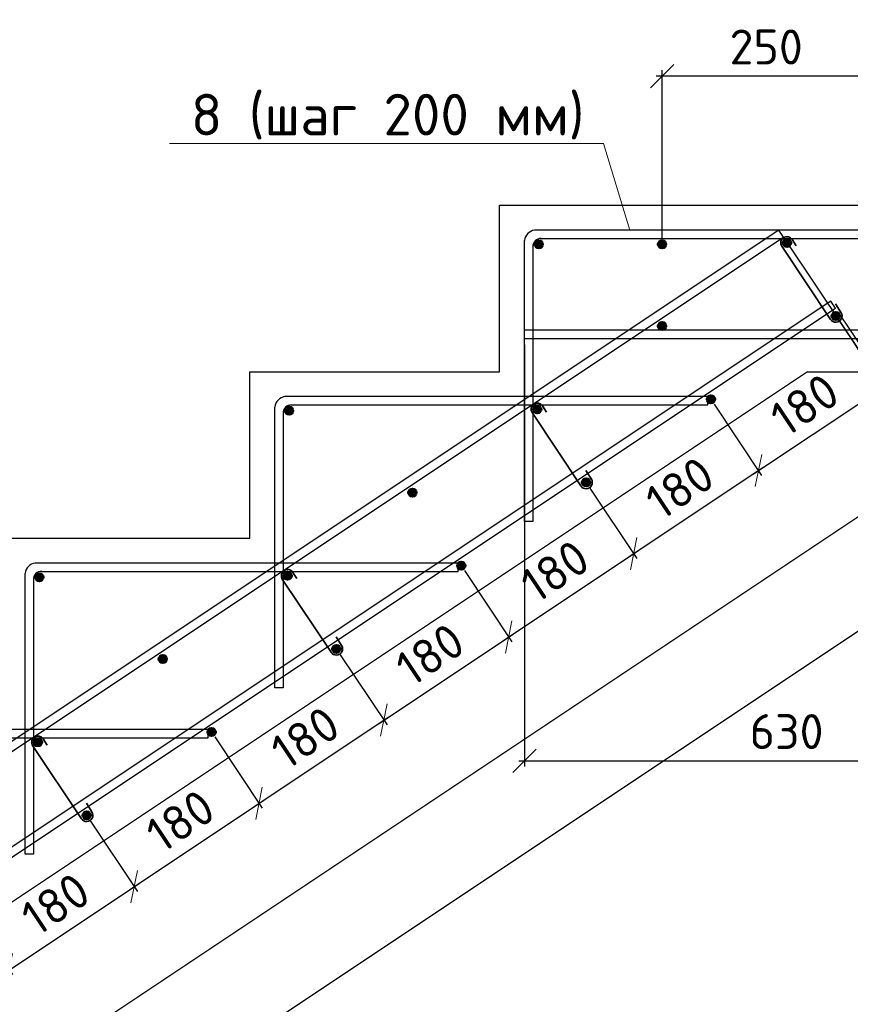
# Model space of a CAD drawing. Header units: millimetres. Extents: x 125896 to 2572636, y -120305 to 130347.
# Tile 62 of 256: x 316140 to 321130, y 38299 to 44216. Entities that reach past the tile are written whole.
import ezdxf

# ---------------------------------------------------------------- set-up
doc = ezdxf.new("R2010")
doc.units = ezdxf.units.MM
doc.linetypes.add('CENTER', pattern=[2, 1.25, -0.25, 0.25, -0.25])
for name, color, linetype, lineweight in [('Арматура', 152, 'Continuous', 40), ('ОСИ', 7, 'CENTER', 15), ('Основная 0.35', 200, 'Continuous', 35), ('Столовая Двери и окна', 7, 'Continuous', 15)]:
    doc.layers.add(name, color=color, linetype=linetype, lineweight=lineweight)
doc.layers.add('Столовая - обозначения', color=7, linetype='Continuous')
doc.styles.get("Standard").update_dxf_attribs({"font": 'isocpeur.ttf'})
doc.styles.add('ГОСТ', font='isocpeur.ttf')
doc.dimstyles.new('Осевые', dxfattribs={"dimscale": 0.7, "dimtxt": 450, "dimasz": 400, "dimexe": 100, "dimexo": 100, "dimgap": 100, "dimtad": 1, "dimdec": 0, "dimzin": 0, "dimdsep": 46, "dimtxsty": 'Standard', "dimblk": 'OBLIQUE', "dimcen": 9, "dimdle": 100, "dimazin": 0, "dimtm": 1e-09, "dimtfac": 1, "dimtdec": 0, "dimtofl": 0, "dimtmove": 0, "dimatfit": 3, "dimfxl": 1, "dimtolj": 1, "dimtzin": 0, "dimarcsym": 0})

# ---------------------------------------------------------------- blocks, each defined once
blk = doc.blocks.new('_OBLIQUE')
at = {"color": 0, "linetype": 'ByBlock'}
blk.add_line((-0.5, -0.5), (0.5, 0.5), dxfattribs=at)
blk = doc.blocks.new('*D565')
at = {"layer": 'Defpoints', "color": 0, "linetype": 'ByBlock', "lineweight": 20, "ltscale": 13, "transparency": 16777216}
for p in [(321040.7, 42482.6, -900), (321660.6, 41552.8), (299149.5, 27888.4, -900)]:
    blk.add_point(p, dxfattribs=at)
at = {"layer": 'ОСИ', "color": 0, "linetype": 'ByBlock', "lineweight": -2, "ltscale": 13, "transparency": 16777216}
for p, q in [((321060.1, 42453.4), (321680, 41523.7)), ((299740.2, 26939.2), (321689.7, 41572.2)), ((299168.9, 27859.3), (299788.7, 26929.5))]:
    blk.add_line(p, q, dxfattribs=at)
at = {"layer": 'ОСИ', "color": 0, "linetype": 'ByBlock', "lineweight": -2, "ltscale": 13, "transparency": 16777216, "xscale": 140, "yscale": 140, "zscale": 140}
for p, rotation in [((321660.6, 41552.8), 33.69006752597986), ((299769.3, 26958.6), 213.6900675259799)]:
    blk.add_blockref('_OBLIQUE', p, dxfattribs=dict(at, rotation=rotation))
at = {"layer": 'ОСИ', "color": 0, "linetype": 'ByBlock', "ltscale": 13, "transparency": 16777216, "insert": (310617.9, 34401.3), "char_height": 210, "attachment_point": 5, "rotation": 33.69007}
blk.add_mtext('\\A1;5262', dxfattribs=at)
blk = doc.blocks.new('*D566')
at = {"layer": 'Defpoints', "color": 0, "linetype": 'ByBlock', "lineweight": 20, "ltscale": 13, "transparency": 16777216}
for p in [(320728.2, 42909.3, -995.9), (321958.5, 41063.8), (298171.3, 27871.4, -995.9)]:
    blk.add_point(p, dxfattribs=at)
at = {"layer": 'ОСИ', "color": 0, "linetype": 'ByBlock', "lineweight": -2, "ltscale": 13, "transparency": 16777216}
for p, q in [((320747.6, 42880.1), (321977.9, 41034.7)), ((299372.5, 26006.5), (321987.7, 41083.2)), ((298190.8, 27842.2), (299421.1, 25996.8))]:
    blk.add_line(p, q, dxfattribs=at)
at = {"layer": 'ОСИ', "color": 0, "linetype": 'ByBlock', "lineweight": -2, "ltscale": 13, "transparency": 16777216, "xscale": 140, "yscale": 140, "zscale": 140}
for p, rotation in [((321958.5, 41063.8), 33.69006752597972), ((299401.7, 26025.9), 213.6900675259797)]:
    blk.add_blockref('_OBLIQUE', p, dxfattribs=dict(at, rotation=rotation))
at = {"layer": 'ОСИ', "color": 0, "linetype": 'ByBlock', "ltscale": 13, "transparency": 16777216, "insert": (310583, 33690.4), "char_height": 210, "attachment_point": 5, "rotation": 33.69007}
blk.add_mtext('\\A1;5422', dxfattribs=at)
blk = doc.blocks.new('*D549')
at = {"layer": 'Defpoints', "color": 0, "linetype": 'ByBlock', "lineweight": 20, "ltscale": 13, "transparency": 16777216}
for p in [(316542.9, 39435, 95.9), (316828.2, 39006.9), (315792.9, 38935, 95.9)]:
    blk.add_point(p, dxfattribs=at)
at = {"layer": 'ОСИ', "color": 0, "linetype": 'ByBlock', "lineweight": -2, "ltscale": 13, "transparency": 16777216}
for p, q in [((316562.3, 39405.9), (316847.6, 38977.8)), ((316049.1, 38487.5), (316857.3, 39026.3)), ((315812.3, 38905.9), (316097.6, 38477.8))]:
    blk.add_line(p, q, dxfattribs=at)
at = {"layer": 'ОСИ', "color": 0, "linetype": 'ByBlock', "lineweight": -2, "ltscale": 13, "transparency": 16777216, "xscale": 140, "yscale": 140, "zscale": 140}
for p, rotation in [((316828.2, 39006.9), 33.69006752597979), ((316078.2, 38506.9), 213.6900675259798)]:
    blk.add_blockref('_OBLIQUE', p, dxfattribs=dict(at, rotation=rotation))
at = {"layer": 'ОСИ', "color": 0, "linetype": 'ByBlock', "ltscale": 13, "transparency": 16777216, "insert": (316356.2, 38902.5), "char_height": 210, "attachment_point": 5, "rotation": 33.69007}
blk.add_mtext('\\A1;180', dxfattribs=at)
blk = doc.blocks.new('*D550')
at = {"layer": 'Defpoints', "color": 0, "linetype": 'ByBlock', "lineweight": 20, "ltscale": 13, "transparency": 16777216}
for p in [(317292.9, 39935, 95.9), (317578.2, 39506.9), (316542.9, 39435, 95.9)]:
    blk.add_point(p, dxfattribs=at)
at = {"layer": 'ОСИ', "color": 0, "linetype": 'ByBlock', "lineweight": -2, "ltscale": 13, "transparency": 16777216}
for p, q in [((317312.3, 39905.9), (317597.6, 39477.8)), ((316799.1, 38987.5), (317607.3, 39526.3)), ((316562.3, 39405.9), (316847.6, 38977.8))]:
    blk.add_line(p, q, dxfattribs=at)
at = {"layer": 'ОСИ', "color": 0, "linetype": 'ByBlock', "lineweight": -2, "ltscale": 13, "transparency": 16777216, "xscale": 140, "yscale": 140, "zscale": 140}
for p, rotation in [((317578.2, 39506.9), 33.69006752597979), ((316828.2, 39006.9), 213.6900675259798)]:
    blk.add_blockref('_OBLIQUE', p, dxfattribs=dict(at, rotation=rotation))
at = {"layer": 'ОСИ', "color": 0, "linetype": 'ByBlock', "ltscale": 13, "transparency": 16777216, "insert": (317106.2, 39402.5), "char_height": 210, "attachment_point": 5, "rotation": 33.69007}
blk.add_mtext('\\A1;180', dxfattribs=at)
blk = doc.blocks.new('*D551')
at = {"layer": 'Defpoints', "color": 0, "linetype": 'ByBlock', "lineweight": 20, "ltscale": 13, "transparency": 16777216}
for p in [(318042.9, 40435, 95.9), (318328.2, 40006.9), (317292.9, 39935, 95.9)]:
    blk.add_point(p, dxfattribs=at)
at = {"layer": 'ОСИ', "color": 0, "linetype": 'ByBlock', "lineweight": -2, "ltscale": 13, "transparency": 16777216}
for p, q in [((318062.3, 40405.9), (318347.6, 39977.8)), ((317549.1, 39487.5), (318357.3, 40026.3)), ((317312.3, 39905.9), (317597.6, 39477.8))]:
    blk.add_line(p, q, dxfattribs=at)
at = {"layer": 'ОСИ', "color": 0, "linetype": 'ByBlock', "lineweight": -2, "ltscale": 13, "transparency": 16777216, "xscale": 140, "yscale": 140, "zscale": 140}
for p, rotation in [((318328.2, 40006.9), 33.69006752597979), ((317578.2, 39506.9), 213.6900675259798)]:
    blk.add_blockref('_OBLIQUE', p, dxfattribs=dict(at, rotation=rotation))
at = {"layer": 'ОСИ', "color": 0, "linetype": 'ByBlock', "ltscale": 13, "transparency": 16777216, "insert": (317856.2, 39902.5), "char_height": 210, "attachment_point": 5, "rotation": 33.69007}
blk.add_mtext('\\A1;180', dxfattribs=at)
blk = doc.blocks.new('*D552')
at = {"layer": 'Defpoints', "color": 0, "linetype": 'ByBlock', "lineweight": 20, "ltscale": 13, "transparency": 16777216}
for p in [(318792.9, 40935, 95.9), (319078.2, 40506.9), (318042.9, 40435, 95.9)]:
    blk.add_point(p, dxfattribs=at)
at = {"layer": 'ОСИ', "color": 0, "linetype": 'ByBlock', "lineweight": -2, "ltscale": 13, "transparency": 16777216}
for p, q in [((318812.3, 40905.9), (319097.6, 40477.8)), ((318299.1, 39987.5), (319107.3, 40526.3)), ((318062.3, 40405.9), (318347.6, 39977.8))]:
    blk.add_line(p, q, dxfattribs=at)
at = {"layer": 'ОСИ', "color": 0, "linetype": 'ByBlock', "lineweight": -2, "ltscale": 13, "transparency": 16777216, "xscale": 140, "yscale": 140, "zscale": 140}
for p, rotation in [((319078.2, 40506.9), 33.69006752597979), ((318328.2, 40006.9), 213.6900675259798)]:
    blk.add_blockref('_OBLIQUE', p, dxfattribs=dict(at, rotation=rotation))
at = {"layer": 'ОСИ', "color": 0, "linetype": 'ByBlock', "ltscale": 13, "transparency": 16777216, "insert": (318606.2, 40402.5), "char_height": 210, "attachment_point": 5, "rotation": 33.69007}
blk.add_mtext('\\A1;180', dxfattribs=at)
blk = doc.blocks.new('*D553')
at = {"layer": 'Defpoints', "color": 0, "linetype": 'ByBlock', "lineweight": 20, "ltscale": 13, "transparency": 16777216}
for p in [(319542.9, 41435, 95.9), (319828.2, 41006.9), (318792.9, 40935, 95.9)]:
    blk.add_point(p, dxfattribs=at)
at = {"layer": 'ОСИ', "color": 0, "linetype": 'ByBlock', "lineweight": -2, "ltscale": 13, "transparency": 16777216}
for p, q in [((319562.3, 41405.9), (319847.6, 40977.8)), ((319049.1, 40487.5), (319857.3, 41026.3)), ((318812.3, 40905.9), (319097.6, 40477.8))]:
    blk.add_line(p, q, dxfattribs=at)
at = {"layer": 'ОСИ', "color": 0, "linetype": 'ByBlock', "lineweight": -2, "ltscale": 13, "transparency": 16777216, "xscale": 140, "yscale": 140, "zscale": 140}
for p, rotation in [((319828.2, 41006.9), 33.69006752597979), ((319078.2, 40506.9), 213.6900675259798)]:
    blk.add_blockref('_OBLIQUE', p, dxfattribs=dict(at, rotation=rotation))
at = {"layer": 'ОСИ', "color": 0, "linetype": 'ByBlock', "ltscale": 13, "transparency": 16777216, "insert": (319356.2, 40902.5), "char_height": 210, "attachment_point": 5, "rotation": 33.69007}
blk.add_mtext('\\A1;180', dxfattribs=at)
blk = doc.blocks.new('*D554')
at = {"layer": 'Defpoints', "color": 0, "linetype": 'ByBlock', "lineweight": 20, "ltscale": 13, "transparency": 16777216}
for p in [(320292.9, 41935, 95.9), (320578.2, 41506.9), (319542.9, 41435, 95.9)]:
    blk.add_point(p, dxfattribs=at)
at = {"layer": 'ОСИ', "color": 0, "linetype": 'ByBlock', "lineweight": -2, "ltscale": 13, "transparency": 16777216}
for p, q in [((320312.3, 41905.9), (320597.6, 41477.8)), ((319799.1, 40987.5), (320607.3, 41526.3)), ((319562.3, 41405.9), (319847.6, 40977.8))]:
    blk.add_line(p, q, dxfattribs=at)
at = {"layer": 'ОСИ', "color": 0, "linetype": 'ByBlock', "lineweight": -2, "ltscale": 13, "transparency": 16777216, "xscale": 140, "yscale": 140, "zscale": 140}
for p, rotation in [((320578.2, 41506.9), 33.69006752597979), ((319828.2, 41006.9), 213.6900675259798)]:
    blk.add_blockref('_OBLIQUE', p, dxfattribs=dict(at, rotation=rotation))
at = {"layer": 'ОСИ', "color": 0, "linetype": 'ByBlock', "ltscale": 13, "transparency": 16777216, "insert": (320106.2, 41402.5), "char_height": 210, "attachment_point": 5, "rotation": 33.69007}
blk.add_mtext('\\A1;180', dxfattribs=at)
blk = doc.blocks.new('*D555')
at = {"layer": 'Defpoints', "color": 0, "linetype": 'ByBlock', "lineweight": 20, "ltscale": 13, "transparency": 16777216}
for p in [(321042.9, 42435, 95.9), (321328.2, 42006.9), (320292.9, 41935, 95.9)]:
    blk.add_point(p, dxfattribs=at)
at = {"layer": 'ОСИ', "color": 0, "linetype": 'ByBlock', "lineweight": -2, "ltscale": 13, "transparency": 16777216}
for p, q in [((321062.3, 42405.9), (321347.6, 41977.8)), ((320549.1, 41487.5), (321357.3, 42026.3)), ((320312.3, 41905.9), (320597.6, 41477.8))]:
    blk.add_line(p, q, dxfattribs=at)
at = {"layer": 'ОСИ', "color": 0, "linetype": 'ByBlock', "lineweight": -2, "ltscale": 13, "transparency": 16777216, "xscale": 140, "yscale": 140, "zscale": 140}
for p, rotation in [((321328.2, 42006.9), 33.69006752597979), ((320578.2, 41506.9), 213.6900675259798)]:
    blk.add_blockref('_OBLIQUE', p, dxfattribs=dict(at, rotation=rotation))
at = {"layer": 'ОСИ', "color": 0, "linetype": 'ByBlock', "ltscale": 13, "transparency": 16777216, "insert": (320856.2, 41902.5), "char_height": 210, "attachment_point": 5, "rotation": 33.69007}
blk.add_mtext('\\A1;180', dxfattribs=at)
blk = doc.blocks.new('*D529')
at = {"layer": 'Defpoints', "color": 0, "linetype": 'ByBlock', "lineweight": 20, "ltscale": 13, "transparency": 16777216}
for p in [(319999.8, 43876.8), (319999.8, 42865.8), (321249.8, 42874.6)]:
    blk.add_point(p, dxfattribs=at)
at = {"layer": 'ОСИ', "color": 0, "linetype": 'ByBlock', "lineweight": -2, "ltscale": 13, "transparency": 16777216}
for p, q in [((319999.8, 42900.8), (319999.8, 43911.8)), ((321249.8, 42909.6), (321249.8, 43911.8)), ((321284.8, 43876.8), (319964.8, 43876.8))]:
    blk.add_line(p, q, dxfattribs=at)
at = {"layer": 'ОСИ', "color": 0, "linetype": 'ByBlock', "lineweight": -2, "ltscale": 13, "transparency": 16777216, "xscale": 140, "yscale": 140, "zscale": 140, "rotation": 180}
blk.add_blockref('_OBLIQUE', (319999.8, 43876.8), dxfattribs=at)
at = {"layer": 'ОСИ', "color": 0, "linetype": 'ByBlock', "lineweight": -2, "ltscale": 13, "transparency": 16777216, "xscale": 140, "yscale": 140, "zscale": 140}
blk.add_blockref('_OBLIQUE', (321249.8, 43876.8), dxfattribs=at)
at = {"layer": 'ОСИ', "color": 0, "linetype": 'ByBlock', "ltscale": 13, "transparency": 16777216, "insert": (320624.8, 44051.8), "char_height": 210, "attachment_point": 5}
blk.add_mtext('\\A1;250', dxfattribs=at)
blk = doc.blocks.new('*D577')
at = {"layer": 'Defpoints', "color": 0, "linetype": 'ByBlock', "lineweight": 20, "ltscale": 13, "transparency": 16777216}
for p in [(319173.6, 42299.6), (322321.2, 42299.6), (322321.2, 39763.3)]:
    blk.add_point(p, dxfattribs=at)
at = {"layer": 'ОСИ', "color": 0, "linetype": 'ByBlock', "lineweight": -2, "ltscale": 13, "transparency": 16777216}
for p, q in [((319173.6, 42264.6), (319173.6, 39728.3)), ((322321.2, 42264.6), (322321.2, 39728.3)), ((319138.6, 39763.3), (322356.2, 39763.3))]:
    blk.add_line(p, q, dxfattribs=at)
at = {"layer": 'ОСИ', "color": 0, "linetype": 'ByBlock', "lineweight": -2, "ltscale": 13, "transparency": 16777216, "xscale": 140, "yscale": 140, "zscale": 140, "rotation": 180}
blk.add_blockref('_OBLIQUE', (319173.6, 39763.3), dxfattribs=at)
at = {"layer": 'ОСИ', "color": 0, "linetype": 'ByBlock', "lineweight": -2, "ltscale": 13, "transparency": 16777216, "xscale": 140, "yscale": 140, "zscale": 140}
blk.add_blockref('_OBLIQUE', (322321.2, 39763.3), dxfattribs=at)
at = {"layer": 'ОСИ', "color": 0, "linetype": 'ByBlock', "ltscale": 13, "transparency": 16777216, "insert": (320747.4, 39938.3), "char_height": 210, "attachment_point": 5}
blk.add_mtext('\\A1;630', dxfattribs=at)

msp = doc.modelspace()

# ---------------------------------------------------------------- hatches: boundary and pattern name
at = {"layer": 'Арматура'}
h = msp.add_hatch(color=256, dxfattribs=at)
edge = h.paths.add_edge_path()
edge.add_arc((320749.8, 42874.6), 25, 0, 360)
h = msp.add_hatch(color=256, dxfattribs=at)
edge = h.paths.add_edge_path()
edge.add_arc((319258.6, 42865.8), 25, 0, 360)
h = msp.add_hatch(color=256, dxfattribs=at)
edge = h.paths.add_edge_path()
edge.add_arc((319999.8, 42865.8), 25, 0, 360)
h = msp.add_hatch(color=256, dxfattribs=at)
edge = h.paths.add_edge_path()
edge.add_arc((321042.9, 42435), 25, 0, 360)
h = msp.add_hatch(color=256, dxfattribs=at)
edge = h.paths.add_edge_path()
edge.add_arc((319999.8, 42374.6), 25, 0, 360)
h = msp.add_hatch(color=256, dxfattribs=at)
edge = h.paths.add_edge_path()
edge.add_arc((320292.9, 41935), 25, 0, 360)
h = msp.add_hatch(color=256, dxfattribs=at)
edge = h.paths.add_edge_path()
edge.add_arc((317758.6, 41865.8), 25, 0, 360)
h = msp.add_hatch(color=256, dxfattribs=at)
edge = h.paths.add_edge_path()
edge.add_arc((319249.8, 41874.6), 25, 0, 360)
h = msp.add_hatch(color=256, dxfattribs=at)
edge = h.paths.add_edge_path()
edge.add_arc((319542.9, 41435), 25, 0, 360)
h = msp.add_hatch(color=256, dxfattribs=at)
edge = h.paths.add_edge_path()
edge.add_arc((318499.8, 41374.6), 25, 0, 360)
h = msp.add_hatch(color=256, dxfattribs=at)
edge = h.paths.add_edge_path()
edge.add_arc((318792.9, 40935), 25, 0, 360)
h = msp.add_hatch(color=256, dxfattribs=at)
edge = h.paths.add_edge_path()
edge.add_arc((316258.6, 40865.8), 25, 0, 360)
h = msp.add_hatch(color=256, dxfattribs=at)
edge = h.paths.add_edge_path()
edge.add_arc((317749.8, 40874.6), 25, 0, 360)
h = msp.add_hatch(color=256, dxfattribs=at)
edge = h.paths.add_edge_path()
edge.add_arc((318042.9, 40435), 25, 0, 360)
h = msp.add_hatch(color=256, dxfattribs=at)
edge = h.paths.add_edge_path()
edge.add_arc((316999.8, 40374.6), 25, 0, 360)
h = msp.add_hatch(color=256, dxfattribs=at)
edge = h.paths.add_edge_path()
edge.add_arc((317292.9, 39935), 25, 0, 360)
h = msp.add_hatch(color=256, dxfattribs=at)
edge = h.paths.add_edge_path()
edge.add_arc((316249.8, 39874.6), 25, 0, 360)
h = msp.add_hatch(color=256, dxfattribs=at)
edge = h.paths.add_edge_path()
edge.add_arc((316542.9, 39435), 25, 0, 360)

# ---------------------------------------------------------------- linework, layer by layer
for centre in [(320749.8, 42874.6), (319258.6, 42865.8), (319999.8, 42865.8), (321042.9, 42435, 95.9), (319999.8, 42374.6), (320292.9, 41935, 95.9), (317758.6, 41865.8), (319249.8, 41874.6), (319542.9, 41435, 95.9), (318499.8, 41374.6), (318792.9, 40935, 95.9), (316258.6, 40865.8), (317749.8, 40874.6), (318042.9, 40435, 95.9), (316999.8, 40374.6), (317292.9, 39935, 95.9), (316249.8, 39874.6), (316542.9, 39435, 95.9)]:
    msp.add_circle(centre, 25, dxfattribs=at)
at = {"layer": 'Основная 0.35'}
for p, q in [((320781.4, 42894.7), (320805.2, 42857.2)), ((321011.2, 42414.9, 95.9), (320718.1, 42854.5)), ((321074.5, 42455.1, 95.9), (321041.2, 42507.5, 95.9)), ((319281.4, 41894.7), (319305.2, 41857.2)), ((319511.2, 41414.9, 95.9), (319218.1, 41854.5)), ((319574.5, 41455.1, 95.9), (319541.2, 41507.5, 95.9)), ((317781.4, 40894.7), (317805.2, 40857.2)), ((318011.2, 40414.9, 95.9), (317718.1, 40854.5)), ((318074.5, 40455.1, 95.9), (318041.2, 40507.5, 95.9)), ((316281.4, 39894.7), (316305.2, 39857.2)), ((316511.2, 39414.9, 95.9), (316218.1, 39854.5)), ((316574.5, 39455.1, 95.9), (316541.2, 39507.5, 95.9))]:
    msp.add_line(p, q, dxfattribs=at)
for centre, start, end in [((320749.8, 42874.6), 32.40892, 212.40892), ((321042.9, 42435, 95.9), 212.40892, 32.40892), ((319249.8, 41874.6), 32.40892, 212.40892), ((319542.9, 41435, 95.9), 212.40892, 32.40892), ((317749.8, 40874.6), 32.40892, 212.40892), ((318042.9, 40435, 95.9), 212.40892, 32.40892), ((316249.8, 39874.6), 32.40892, 212.40892), ((316542.9, 39435, 95.9), 212.40892, 32.40892)]:
    msp.add_arc(centre, 37.5, start, end, dxfattribs=at)
at = {"layer": 'Столовая Двери и окна', "color": 18, "lineweight": 20, "true_color": 0x000000}
for p in [(317040.7, 43472), (319805, 42950.8)]:
    msp.add_line(p, (319648.3, 43472), dxfattribs=at)
at = {"layer": 'Столовая Двери и окна', "color": 18, "lineweight": 30, "true_color": 0x000000}
for q in [(299273.6, 27700.8, -900), (322523.6, 42100.8)]:
    msp.add_line((320873.6, 42100.8, -1170), q, dxfattribs=at)
msp.add_lwpolyline([(310023.6, 37100.8), (311523.6, 37100.8), (311523.6, 38100.8), (313023.6, 38100.8), (313023.6, 39100.8), (314523.6, 39100.8), (314523.6, 40100.8), (316023.6, 40100.8), (316023.6, 41100.8), (317523.6, 41100.8), (317523.6, 42100.8), (319023.6, 42100.8), (319023.6, 43100.8), (320523.6, 43100.8), (320523.6, 43100.8), (322523.6, 43100.8)], dxfattribs=at)
at = {"layer": 'Столовая Двери и окна', "color": 146, "lineweight": 30, "true_color": 0x105689}
for points, elevation in [([(320728.2, 42909.3), (320700.5, 42950.9), (298143.6, 27913), (298171.3, 27871.4)], -995.9), ([(321040.7, 42482.6), (321013, 42524.2), (299121.7, 27930), (299149.5, 27888.4)], -900)]:
    msp.add_lwpolyline(points, close=True, dxfattribs=dict(at, elevation=elevation))
for points in [[(319268.1, 42900.8), (322323.6, 42900.8), (322323.6, 42950.8), (319233.7, 42950.8), (319233.7, 42950.8), (319233.7, 42950.8)], [(319223.6, 42858.8), (319223.6, 41200.8), (319173.6, 41200.8), (319173.6, 42888.4)], [(319173.6, 42299.6), (322321.2, 42299.6), (322321.2, 42349.6), (319173.6, 42349.6)], [(317768.1, 41900.8), (320273.6, 41900.8), (320273.6, 41950.8), (317733.7, 41950.8), (317733.7, 41950.8), (317733.7, 41950.8)], [(317723.6, 41858.8), (317723.6, 40200.8), (317673.6, 40200.8), (317673.6, 41888.4)], [(316268.1, 40900.8), (318773.6, 40900.8), (318773.6, 40950.8), (316233.7, 40950.8), (316233.7, 40950.8), (316233.7, 40950.8)], [(316223.6, 40858.8), (316223.6, 39200.8), (316173.6, 39200.8), (316173.6, 40888.4)], [(314768.1, 39900.8), (317273.6, 39900.8), (317273.6, 39950.8), (314733.7, 39950.8), (314733.7, 39950.8), (314733.7, 39950.8)]]:
    msp.add_lwpolyline(points, dxfattribs=at)
for centre, radius, start, end in [((319242.1, 42882.5), 68.8, 97.03929, 175.07833), ((319269.7, 42854.6), 46.3, 86.19482, 184.74031), ((317742.1, 41882.5), 68.8, 97.03929, 175.07833), ((317769.7, 41854.6), 46.3, 86.19482, 184.74031), ((316242.1, 40882.5), 68.8, 97.03929, 175.07833), ((316269.7, 40854.6), 46.3, 86.19482, 184.74031)]:
    msp.add_arc(centre, radius, start, end, dxfattribs=at)

# ---------------------------------------------------------------- texts
at = {"insert": (226281.3, 54484), "char_height": 250, "attachment_point": 1, "style": 'ГОСТ'}
msp.add_mtext_dynamic_manual_height_columns('\\A1;\\pi9384.38;{\\H1.5152x;\\P\\pi1250;Общие указания\\P\\pi250;}1.^IРабочая документация разработана в соответствии с заданием на проектирование, требованиями действующих технических регламентов, стандартов, сводов правил и других документов, содержащих установленные требования.\\P2.^IРабочая документация выполнена в соответствии со следующими нормативными и техническими документами:\\P-^IСП 20.13330.2016 "Нагрузки и Воздействия";\\P-^IСП 63.13330.2012 "Бетонные и железобетонные конструкции. Основные положения";\\P-^IСП 22.13330.2016 "Основания зданий и сооружений";\\P-^IСП 45.13330.2012 "Земляные сооружения, основания и фундаменты".\\P3.   За относительную отметку 0,000 принята отметка чистого пола первого этажа.\\P4.^IПеречень видов работ, для которых необходимо составлять акты освидетельствования скрытых работ:\\P-^Iармирование конструкций;\\P-^Iосвидетельствование опалубки перед бетонированием;\\P-^Iвыполнение сварочных работ;\\P-^Iотбор контрольных проб бетона;\\P-^Iсоответствие законченных железобетонных конструкций проекту с отображением качества работ;\\P-^Iустройство монолитных конструкций, выполняемых в зимнее время;  \\P\\pi0;  -    устройство гидроизоляции;\\P\\pi250;-^Iуплотнение грунтов и обратную засыпку.\\PЗапрещается выполнение последующих работ при отсутствии актов освидетельствования предшествующих скрытых работ во всех случаях.\\P\\pi0;        5. Проект рассчитан на производство работ в период положительных температур. В случае выполнения работ при отрицательных температурах необходимо выполнять требования СНиП часть 3 по производству работ и ППР.\\P        6. При минимальной температуре воздуха до минус 15°С допускается: выдерживание бетона в конструкции методом термоса, при предварительном разогреве бетонной смеси, форсированный электроразогрев бетона в конструкции с повторным уплотнением.\\P\\pi250;При минимальной температуре воздуха до минус 25°С допускается: обогрев бетона в греющей опалубке с помощью низкотемпературных электронагревателей, электродный сквозной прогрев бетона, электрообогрев с помощью греющего провода.\\P\\pi0;7. При отрицательной температуре воздуха уплотнение грунта обратной засыпки в траншеях должно \\Pосуществляться до достижения коэффициента уплотнения 0,98. \\PВремя уплотнения грунта в зависимости от температуры воздуха: \\P\\pi250;-^Iпри t{\\H0.7x;\\So^ ;}-5, 90-120 минут; при t{\\H0.7x;\\So^ ;\\H1.42857x;-10, 60-90 минут; }при t{\\H0.7x;\\So^ ;\\H1.42857x;-20, 40-60 минут; }при t{\\H0.7x;\\So^ ;\\H1.42857x;-30, 20-30 минут;\\P\\pi0;Работы по выполнению насыпей и обратных засыпок при отрицательных температурах должны производить с учетом следующих требований:\\P\\pi250;-^Iподготовку поверхности (основания) насыпи и обратных засыпок следует выполнять с полным удалением снега, льда, промерзшего слоя слабого и пучинистого грунта на всю его глубину;\\P-^Iотсыпку в насыпь и обратные засыпки грунтов необходимо производить при их природной влажности и в талом состоянии с содержанием комьев мерзлого грунта, не превышающим требований, приведенных в приложении М СП 45.13330.2017. Свод правил. Земляные сооружения, основания и фундаменты., и, как правило, на не промерзшие ранее отсыпанные и уплотненные слои. В отдельных случаях при согласовании с автором проекта допускается грунты отсыпать на непучинистые грунты, промерзшие на глубину не более 15 см;\\P-^Iпри пониженной влажности отсыпанных грунтов для их уплотнения следует применять более тяжелое грунтоуплотняющее оборудование; \\P-^Iработы по отсыпке и уплотнению каждого слоя должны выполнять в течение одной рабочей смены; - при выполнении насыпей из глинистых грунтов при обильном снеговыпадении все работы должны быть прекращены; - перерывы в работах по выполнению насыпей и обратных засыпок допускаются только при условиях, что за время перерыва глубина промерзания ранее уплотненных пучинистых грунтов не превысит 15 см или на время перерыва ранее уплотненные грунты утепляются специальными средствами (например, маловлажным рыхлым грунтом, который в последующем удаляется); - все работы по отсыпке грунтов и их уплотнению выполняют с повышенной интенсивностью.}', width=20474.372, gutter_width=5800, heights=[24436.9], dxfattribs=at)
at = {"layer": 'Столовая - обозначения', "lineweight": 25}
msp.add_text('8 (шаг 200 мм)', height=250, dxfattribs=at).set_placement((317168.9, 43520.4))

# ---------------------------------------------------------------- dimensions: what is measured, and where the dimension line sits
at = {"layer": 'ОСИ', "linetype": 'ByBlock', "ltscale": 13}
for base, p1, p2, picture, middle in [((319999.8, 43876.8), (321249.8, 42874.6), (319999.8, 42865.8), '*D529', (320624.8, 44051.8)), ((322321.2, 39763.3), (319173.6, 42299.6), (322321.2, 42299.6), '*D577', (320747.4, 39938.3))]:
    dim = msp.add_linear_dim(base=base, p1=p1, p2=p2, dimstyle='Осевые', override={"dimtxt": 300, "dimasz": 200, "dimexe": 50, "dimexo": 50, "dimlfac": 0.2, "dimdle": 50, "dimtmove": 1}, dxfattribs=at)
    dim.commit()
    dim.dimension.update_dxf_attribs({"geometry": picture, "text_midpoint": middle})
for p1, p2, distance, picture, middle in [((298171.3, 27871.4, -995.9), (320728.2, 42909.3, -995.9), -2218, '*D566', (310583, 33690.4)), ((299149.5, 27888.4, -900), (321040.7, 42482.6, -900), -1117.5, '*D565', (310617.9, 34401.3)), ((320292.9, 41935, 95.9), (321042.9, 42435, 95.9), -514.5, '*D555', (320856.2, 41902.5)), ((319542.9, 41435, 95.9), (320292.9, 41935, 95.9), -514.5, '*D554', (320106.2, 41402.5)), ((318792.9, 40935, 95.9), (319542.9, 41435, 95.9), -514.5, '*D553', (319356.2, 40902.5)), ((318042.9, 40435, 95.9), (318792.9, 40935, 95.9), -514.5, '*D552', (318606.2, 40402.5)), ((317292.9, 39935, 95.9), (318042.9, 40435, 95.9), -514.5, '*D551', (317856.2, 39902.5)), ((316542.9, 39435, 95.9), (317292.9, 39935, 95.9), -514.5, '*D550', (317106.2, 39402.5)), ((315792.9, 38935, 95.9), (316542.9, 39435, 95.9), -514.5, '*D549', (316356.2, 38902.5))]:
    dim = msp.add_aligned_dim(p1=p1, p2=p2, distance=distance, dimstyle='Осевые', override={"dimtxt": 300, "dimasz": 200, "dimexe": 50, "dimexo": 50, "dimlfac": 0.2, "dimdle": 50, "dimtmove": 1}, dxfattribs=at)
    dim.commit()
    dim.dimension.update_dxf_attribs({"geometry": picture, "text_midpoint": middle})

doc.saveas('drawing.dxf')
